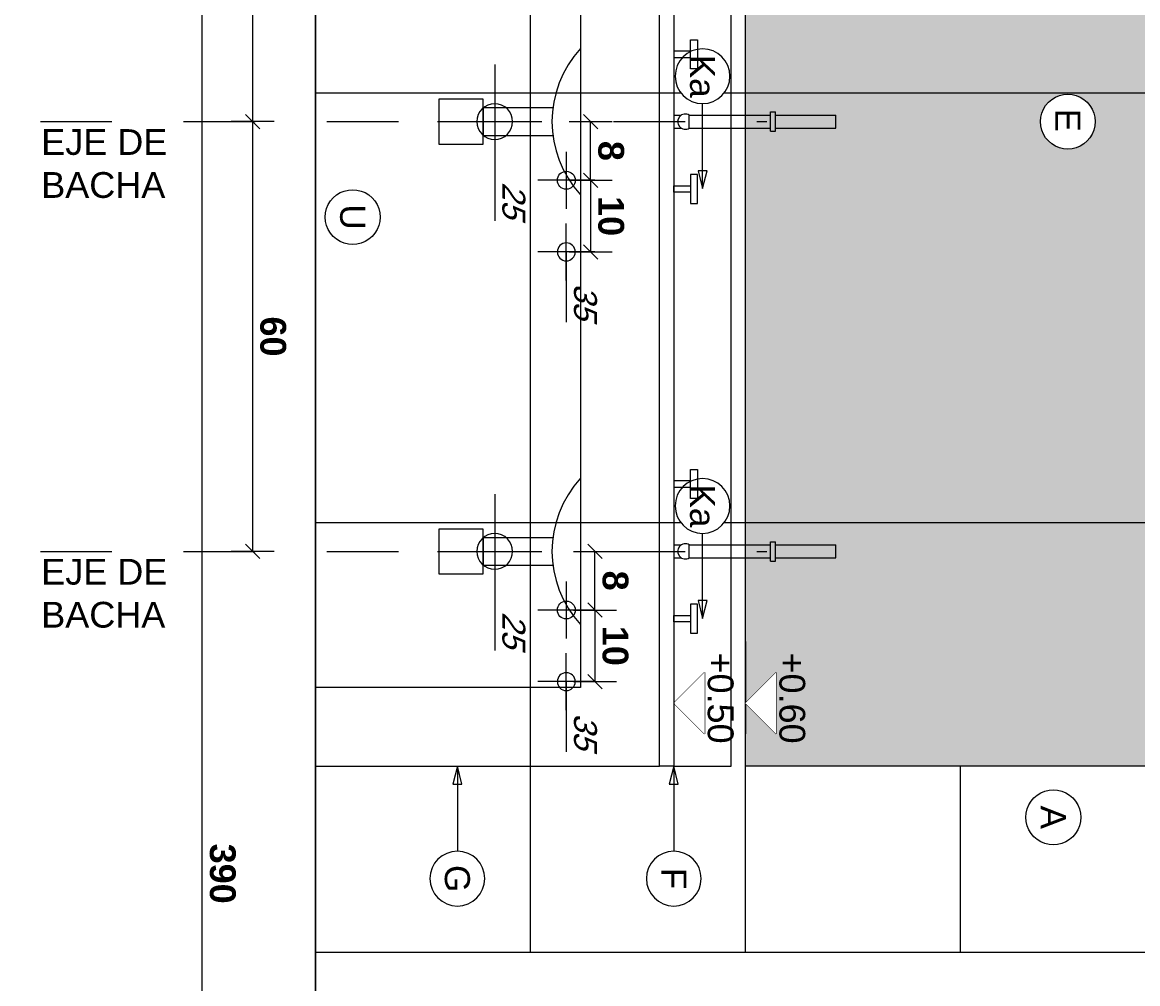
# Model space of a CAD drawing. Extents: x 1 to 126, y -14 to 17.
# Tile 27 of 132: x 29.1 to 30.66, y -0.53 to 0.81. Entities that reach past the tile are written whole.
import ezdxf
from ezdxf.enums import TextEntityAlignment as Align

# ---------------------------------------------------------------- set-up
doc = ezdxf.new("R2010")
doc.units = 0
doc.set_wipeout_variables(frame=1)
doc.header["$PDMODE"] = 3
doc.linetypes.add('DASHDOT', pattern=[1, 0.5, -0.25, 0, -0.25])
for name, color, linetype in [('A EQUIPAMIENTO FIJO', 1, 'Continuous'), ('A-ALBA-0', 9, 'Continuous'), ('A-ALBA-1', 1, 'Continuous'), ('A-ALBA-2', 2, 'Continuous'), ('A-ALBA-3', 3, 'Continuous'), ('A-ANNO-SIMB @ 20', 2, 'Continuous'), ('A-ANOT-COTA-ACUM', 1, 'Continuous'), ('A-ANOT-COTA-PARC', 1, 'Continuous'), ('A-ANOT-NIVL @ 20', 2, 'Continuous'), ('A-ANOT-TTEC', 2, 'Continuous')]:
    doc.layers.add(name, color=color, linetype=linetype)
doc.layers.add('A-ALBA-4', color=2, linetype='Continuous', lineweight=25)
doc.styles.add('BIS-ANOT', font='swiss.ttf')
doc.styles.add('BIS-COTA', font='swissb.ttf')
doc.styles.add('BIS-COTA-ACUM', font='swissi.ttf', dxfattribs={"oblique": 20})
doc.styles.add('BIS-TXT', font='swiss.ttf')
doc.styles.add('E5-100', font='micross.ttf')
doc.dimstyles.new('BIS-COTA-ACUM', dxfattribs={"dimscale": 0.9, "dimtxt": 0.0016, "dimasz": 0.001, "dimexe": 0.0035, "dimexo": 0, "dimgap": 0.0005, "dimtad": 1, "dimdec": 1, "dimlfac": 100, "dimrnd": 1, "dimzin": 9, "dimdsep": 46, "dimtxsty": 'BIS-COTA-ACUM', "dimblk1": 'MARK1', "dimblk2": 'MARK2', "dimsah": 1, "dimcen": 0, "dimclrd": 1, "dimclre": 256, "dimclrt": 256, "dimaunit": 1, "dimadec": 0, "dimazin": 0, "dimtfac": 1, "dimtdec": 1, "dimtix": 1, "dimtmove": 2, "dimatfit": 3, "dimldrblk": 'MARK1', "dimfxl": 1, "dimtolj": 1, "dimarcsym": 1})
doc.dimstyles.new('BIS-COTA-PARC', dxfattribs={"dimscale": 0, "dimtxt": 0.0018, "dimasz": 0.001, "dimexe": 0.0015, "dimexo": 0, "dimgap": 0.0005, "dimtad": 1, "dimdec": 0, "dimlfac": 100, "dimzin": 9, "dimdsep": 46, "dimtxsty": 'BIS-COTA', "dimblk": 'OBLIQUE', "dimcen": 2.5, "dimclrd": 256, "dimclre": 251, "dimclrt": 2, "dimadec": 1, "dimazin": 2, "dimtfac": 1, "dimtdec": 0, "dimtix": 1, "dimtmove": 2, "dimatfit": 3, "dimldrblk": 'DOT', "dimfxl": 0.0015, "dimfxlon": 1, "dimtolj": 1, "dimtzin": 0, "dimarcsym": 0})

# ---------------------------------------------------------------- blocks, each defined once
blk = doc.blocks.new('*U100')
at = {"color": 0}
blk.add_lwpolyline([(0.86, 0), (0, 0), (0, 2.135), (0.86, 2.135)], close=True, dxfattribs=at)
blk = doc.blocks.new('A-ANNO-NOM-2')
blk.add_wipeout([(0, -0.001913), (0.000299, -0.00189), (0.000591, -0.00182), (0.000869, -0.001705), (0.001125, -0.001548), (0.001353, -0.001353), (0.001548, -0.001125), (0.001705, -0.000869), (0.00182, -0.000591), (0.00189, -0.000299), (0.001913, 0), (0.00189, 0.000299), (0.00182, 0.000591), (0.001705, 0.000869), (0.001548, 0.001125), (0.001353, 0.001353), (0.001125, 0.001548), (0.000869, 0.001705), (0.000591, 0.00182), (0.000299, 0.00189), (0, 0.001913), (-0.000299, 0.00189), (-0.000591, 0.00182), (-0.000869, 0.001705), (-0.001125, 0.001548), (-0.001353, 0.001353), (-0.001548, 0.001125), (-0.001705, 0.000869), (-0.00182, 0.000591), (-0.00189, 0.000299), (-0.001913, 0), (-0.00189, -0.000299), (-0.00182, -0.000591), (-0.001705, -0.000869), (-0.001548, -0.001125), (-0.001353, -0.001353), (-0.001125, -0.001548), (-0.000869, -0.001705), (-0.000591, -0.00182), (-0.000299, -0.00189)])
blk.add_lwpolyline([(0, -0.001913), (0.000299, -0.00189), (0.000591, -0.00182), (0.000869, -0.001705), (0.001125, -0.001548), (0.001353, -0.001353), (0.001548, -0.001125), (0.001705, -0.000869), (0.00182, -0.000591), (0.00189, -0.000299), (0.001913, 0), (0.00189, 0.000299), (0.00182, 0.000591), (0.001705, 0.000869), (0.001548, 0.001125), (0.001353, 0.001353), (0.001125, 0.001548), (0.000869, 0.001705), (0.000591, 0.00182), (0.000299, 0.00189), (0, 0.001913), (-0.000299, 0.00189), (-0.000591, 0.00182), (-0.000869, 0.001705), (-0.001125, 0.001548), (-0.001353, 0.001353), (-0.001548, 0.001125), (-0.001705, 0.000869), (-0.00182, 0.000591), (-0.00189, 0.000299), (-0.001913, 0), (-0.00189, -0.000299), (-0.00182, -0.000591), (-0.001705, -0.000869), (-0.001548, -0.001125), (-0.001353, -0.001353), (-0.001125, -0.001548), (-0.000869, -0.001705), (-0.000591, -0.00182), (-0.000299, -0.00189)], close=True)
at = {"color": 1, "linetype": 'Continuous', "style": 'E5-100'}
blk.add_attdef('LETRA', text='', height=0.00175, dxfattribs=at).set_placement((0, 0), align=Align.MIDDLE_CENTER)
blk = doc.blocks.new('*U56')
blk.add_lwpolyline([(0.007846, 0), (0.006596, -0.000312), (0.006596, 0.000313)], close=True)
blk.add_wipeout([(0, -0.001913), (0.000299, -0.00189), (0.000591, -0.00182), (0.000869, -0.001705), (0.001125, -0.001548), (0.001353, -0.001353), (0.001548, -0.001125), (0.001705, -0.000869), (0.00182, -0.000591), (0.00189, -0.000299), (0.001913, 0), (0.00189, 0.000299), (0.00182, 0.000591), (0.001705, 0.000869), (0.001548, 0.001125), (0.001353, 0.001353), (0.001125, 0.001548), (0.000869, 0.001705), (0.000591, 0.00182), (0.000299, 0.00189), (0, 0.001913), (-0.000299, 0.00189), (-0.000591, 0.00182), (-0.000869, 0.001705), (-0.001125, 0.001548), (-0.001353, 0.001353), (-0.001548, 0.001125), (-0.001705, 0.000869), (-0.00182, 0.000591), (-0.00189, 0.000299), (-0.001913, 0), (-0.00189, -0.000299), (-0.00182, -0.000591), (-0.001705, -0.000869), (-0.001548, -0.001125), (-0.001353, -0.001353), (-0.001125, -0.001548), (-0.000869, -0.001705), (-0.000591, -0.00182), (-0.000299, -0.00189)])
at = {"linetype": 'Continuous'}
blk.add_line((0.007846, 0), (0.001913, 0), dxfattribs=at)
blk.add_circle((0, 0), 0.001913)
at = {"color": 1, "linetype": 'Continuous', "style": 'E5-100'}
blk.add_attdef('LETRA', text='', height=0.00175, dxfattribs=at).set_placement((0, 0), align=Align.MIDDLE_CENTER)
blk = doc.blocks.new('*U54')
blk.add_lwpolyline([(-0.007846, 0), (-0.006596, 0.000312), (-0.006596, -0.000313)], close=True)
blk.add_wipeout([(0, -0.001913), (0.000299, -0.00189), (0.000591, -0.00182), (0.000869, -0.001705), (0.001125, -0.001548), (0.001353, -0.001353), (0.001548, -0.001125), (0.001705, -0.000869), (0.00182, -0.000591), (0.00189, -0.000299), (0.001913, 0), (0.00189, 0.000299), (0.00182, 0.000591), (0.001705, 0.000869), (0.001548, 0.001125), (0.001353, 0.001353), (0.001125, 0.001548), (0.000869, 0.001705), (0.000591, 0.00182), (0.000299, 0.00189), (0, 0.001913), (-0.000299, 0.00189), (-0.000591, 0.00182), (-0.000869, 0.001705), (-0.001125, 0.001548), (-0.001353, 0.001353), (-0.001548, 0.001125), (-0.001705, 0.000869), (-0.00182, 0.000591), (-0.00189, 0.000299), (-0.001913, 0), (-0.00189, -0.000299), (-0.00182, -0.000591), (-0.001705, -0.000869), (-0.001548, -0.001125), (-0.001353, -0.001353), (-0.001125, -0.001548), (-0.000869, -0.001705), (-0.000591, -0.00182), (-0.000299, -0.00189)])
at = {"linetype": 'Continuous'}
blk.add_line((-0.007846, 0), (-0.001913, 0), dxfattribs=at)
blk.add_circle((0, 0), 0.001913)
at = {"color": 1, "linetype": 'Continuous', "style": 'E5-100'}
blk.add_attdef('LETRA', text='', height=0.00175, dxfattribs=at).set_placement((0, 0), align=Align.MIDDLE_CENTER)
blk = doc.blocks.new('*U47')
at = {"color": 0, "linetype": 'Continuous'}
blk.add_line((-0.004296, 0), (0.002148, 0), dxfattribs=at)
at = {"color": 0, "linetype": 'Continuous', "ltscale": 5}
blk.add_lwpolyline([(-0.002148, -0.002148), (0.002148, -0.002148), (0, 0), (-0.002148, -0.002148)], dxfattribs=at)
blk.add_wipeout([(0, 0), (0.002148, -0.002148), (-0.002148, -0.002148)])
blk = doc.blocks.new('BIS-TOMA-AGUA')
at = {"linetype": 'DASHDOT', "ltscale": 0.03}
for p, q in [((0, -0.03984), (0, 0.03984)), ((-0.03984, 0), (0.03984, 0))]:
    blk.add_line(p, q, dxfattribs=at)
blk.add_circle((0, 0), 0.0125)
blk = doc.blocks.new('_Oblique')
at = {"color": 0, "lineweight": -2}
blk.add_line((-0.5, -0.5), (0.5, 0.5), dxfattribs=at)
blk = doc.blocks.new('*D304')
at = {"layer": 'A-ANOT-COTA-PARC', "color": 251, "lineweight": -2, "transparency": 16777216}
for p, q in [((29.4561, 1.2762), (29.3961, 1.2762)), ((29.4561, 0.6762), (29.3961, 0.6762))]:
    blk.add_line(p, q, dxfattribs=at)
at = {"layer": 'A-ANOT-COTA-PARC', "lineweight": -2, "transparency": 16777216}
blk.add_line((29.4261, 1.2762), (29.4261, 0.6762), dxfattribs=at)
at = {"layer": 'Defpoints', "color": 0, "transparency": 16777216}
for p in [(29.5141, 1.2762), (29.4261, 0.6762), (29.5141, 0.6762)]:
    blk.add_point(p, dxfattribs=at)
at = {"layer": 'A-ANOT-COTA-PARC', "lineweight": -2, "transparency": 16777216, "xscale": 0.02, "yscale": 0.02, "zscale": 0.02}
for p, rotation in [((29.4261, 1.2762), 90), ((29.4261, 0.6762), 270)]:
    blk.add_blockref('_Oblique', p, dxfattribs=dict(at, rotation=rotation))
at = {"layer": 'A-ANOT-COTA-PARC', "color": 2, "transparency": 16777216, "insert": (29.4547, 0.9762), "char_height": 0.036, "attachment_point": 5, "rotation": 270, "style": 'BIS-COTA'}
blk.add_mtext('\\A1;60', dxfattribs=at)
blk = doc.blocks.new('_Dot')
at = {"color": 0, "linetype": 'ByBlock', "lineweight": -2}
blk.add_line((-0.5, 0), (-1, 0), dxfattribs=at)
at = {"color": 0, "linetype": 'ByBlock', "const_width": 0.5}
blk.add_lwpolyline([(-0.25, 0, 1), (0.25, 0, 1)], format="xyb", close=True, dxfattribs=at)
blk = doc.blocks.new('*D305')
at = {"layer": 'A-ANOT-COTA-PARC', "color": 251, "lineweight": -2, "transparency": 16777216}
for p, q in [((29.4561, 0.6762), (29.3961, 0.6762)), ((29.4561, 0.0762), (29.3961, 0.0762))]:
    blk.add_line(p, q, dxfattribs=at)
at = {"layer": 'A-ANOT-COTA-PARC', "lineweight": -2, "transparency": 16777216}
blk.add_line((29.4261, 0.6762), (29.4261, 0.0762), dxfattribs=at)
at = {"layer": 'Defpoints', "color": 0, "transparency": 16777216}
for p in [(29.5141, 0.6762), (29.4261, 0.0762), (29.5141, 0.0762)]:
    blk.add_point(p, dxfattribs=at)
at = {"layer": 'A-ANOT-COTA-PARC', "lineweight": -2, "transparency": 16777216, "xscale": 0.02, "yscale": 0.02, "zscale": 0.02}
for p, rotation in [((29.4261, 0.6762), 90), ((29.4261, 0.0762), 270)]:
    blk.add_blockref('_Oblique', p, dxfattribs=dict(at, rotation=rotation))
at = {"layer": 'A-ANOT-COTA-PARC', "color": 2, "transparency": 16777216, "insert": (29.4547, 0.3762), "char_height": 0.036, "attachment_point": 5, "rotation": 270, "style": 'BIS-COTA'}
blk.add_mtext('\\A1;60', dxfattribs=at)
blk = doc.blocks.new('*D306')
at = {"layer": 'A-ANOT-COTA-PARC', "color": 251, "lineweight": -2, "transparency": 16777216}
for p, q in [((29.3858, 1.5762), (29.3258, 1.5762)), ((29.3858, -2.3238), (29.3258, -2.3238))]:
    blk.add_line(p, q, dxfattribs=at)
at = {"layer": 'A-ANOT-COTA-PARC', "lineweight": -2, "transparency": 16777216}
blk.add_line((29.3558, -2.3238), (29.3558, 1.5762), dxfattribs=at)
at = {"layer": 'Defpoints', "color": 0, "transparency": 16777216}
for p in [(29.3558, 1.5762), (29.5141, 1.5762), (29.5141, -2.3238)]:
    blk.add_point(p, dxfattribs=at)
at = {"layer": 'A-ANOT-COTA-PARC', "lineweight": -2, "transparency": 16777216, "xscale": 0.02, "yscale": 0.02, "zscale": 0.02}
for p, rotation in [((29.3558, 1.5762), 90), ((29.3558, -2.3238), 270)]:
    blk.add_blockref('_Oblique', p, dxfattribs=dict(at, rotation=rotation))
at = {"layer": 'A-ANOT-COTA-PARC', "color": 2, "transparency": 16777216, "insert": (29.3843, -0.3738), "char_height": 0.036, "attachment_point": 5, "rotation": 270, "style": 'BIS-COTA'}
blk.add_mtext('\\A1;390', dxfattribs=at)
blk = doc.blocks.new('*D307')
at = {"layer": 'A-ANOT-COTA-PARC', "color": 251, "lineweight": -2, "transparency": 16777216}
for p, q in [((29.874, -0.0057), (29.934, -0.0057)), ((29.874, -0.1057), (29.934, -0.1057))]:
    blk.add_line(p, q, dxfattribs=at)
at = {"layer": 'A-ANOT-COTA-PARC', "lineweight": -2, "transparency": 16777216}
blk.add_line((29.904, -0.0057), (29.904, -0.1057), dxfattribs=at)
at = {"layer": 'Defpoints', "color": 0, "transparency": 16777216}
for p in [(29.8641, -0.0057), (29.8641, -0.1057), (29.904, -0.1057)]:
    blk.add_point(p, dxfattribs=at)
at = {"layer": 'A-ANOT-COTA-PARC', "lineweight": -2, "transparency": 16777216, "xscale": 0.02, "yscale": 0.02, "zscale": 0.02}
for p, rotation in [((29.904, -0.0057), 90), ((29.904, -0.1057), 270)]:
    blk.add_blockref('_Oblique', p, dxfattribs=dict(at, rotation=rotation))
at = {"layer": 'A-ANOT-COTA-PARC', "color": 2, "transparency": 16777216, "insert": (29.9324, -0.0557), "char_height": 0.036, "attachment_point": 5, "rotation": 270, "style": 'BIS-COTA'}
blk.add_mtext('\\A1;10', dxfattribs=at)
blk = doc.blocks.new('*D308')
at = {"layer": 'A-ANOT-COTA-PARC', "color": 251, "lineweight": -2, "transparency": 16777216}
for p, q in [((29.874, 0.0762), (29.934, 0.0762)), ((29.874, -0.0057), (29.934, -0.0057))]:
    blk.add_line(p, q, dxfattribs=at)
at = {"layer": 'A-ANOT-COTA-PARC', "lineweight": -2, "transparency": 16777216}
blk.add_line((29.904, -0.0057), (29.904, 0.0762), dxfattribs=at)
at = {"layer": 'Defpoints', "color": 0, "transparency": 16777216}
for p in [(29.8641, 0.0762), (29.904, 0.0762), (29.8641, -0.0057)]:
    blk.add_point(p, dxfattribs=at)
at = {"layer": 'A-ANOT-COTA-PARC', "lineweight": -2, "transparency": 16777216, "xscale": 0.02, "yscale": 0.02, "zscale": 0.02}
for p, rotation in [((29.904, 0.0762), 90), ((29.904, -0.0057), 270)]:
    blk.add_blockref('_Oblique', p, dxfattribs=dict(at, rotation=rotation))
at = {"layer": 'A-ANOT-COTA-PARC', "color": 2, "transparency": 16777216, "insert": (29.9325, 0.0353), "char_height": 0.036, "attachment_point": 5, "rotation": 270, "style": 'BIS-COTA'}
blk.add_mtext('\\A1;8', dxfattribs=at)
blk = doc.blocks.new('*D309')
at = {"layer": 'A-ANOT-COTA-PARC', "color": 251, "lineweight": -2, "transparency": 16777216}
for p, q in [((29.868, 0.5943), (29.928, 0.5943)), ((29.868, 0.4943), (29.928, 0.4943))]:
    blk.add_line(p, q, dxfattribs=at)
at = {"layer": 'A-ANOT-COTA-PARC', "lineweight": -2, "transparency": 16777216}
blk.add_line((29.898, 0.5943), (29.898, 0.4943), dxfattribs=at)
at = {"layer": 'Defpoints', "color": 0, "transparency": 16777216}
for p in [(29.8641, 0.5943), (29.8641, 0.4943), (29.898, 0.4943)]:
    blk.add_point(p, dxfattribs=at)
at = {"layer": 'A-ANOT-COTA-PARC', "lineweight": -2, "transparency": 16777216, "xscale": 0.02, "yscale": 0.02, "zscale": 0.02}
for p, rotation in [((29.898, 0.5943), 90), ((29.898, 0.4943), 270)]:
    blk.add_blockref('_Oblique', p, dxfattribs=dict(at, rotation=rotation))
at = {"layer": 'A-ANOT-COTA-PARC', "color": 2, "transparency": 16777216, "insert": (29.9265, 0.5443), "char_height": 0.036, "attachment_point": 5, "rotation": 270, "style": 'BIS-COTA'}
blk.add_mtext('\\A1;10', dxfattribs=at)
blk = doc.blocks.new('*D310')
at = {"layer": 'A-ANOT-COTA-PARC', "color": 251, "lineweight": -2, "transparency": 16777216}
for p, q in [((29.868, 0.6762), (29.928, 0.6762)), ((29.868, 0.5943), (29.928, 0.5943))]:
    blk.add_line(p, q, dxfattribs=at)
at = {"layer": 'A-ANOT-COTA-PARC', "lineweight": -2, "transparency": 16777216}
blk.add_line((29.898, 0.5943), (29.898, 0.6762), dxfattribs=at)
at = {"layer": 'Defpoints', "color": 0, "transparency": 16777216}
for p in [(29.8641, 0.6762), (29.898, 0.6762), (29.8641, 0.5943)]:
    blk.add_point(p, dxfattribs=at)
at = {"layer": 'A-ANOT-COTA-PARC', "lineweight": -2, "transparency": 16777216, "xscale": 0.02, "yscale": 0.02, "zscale": 0.02}
for p, rotation in [((29.898, 0.6762), 90), ((29.898, 0.5943), 270)]:
    blk.add_blockref('_Oblique', p, dxfattribs=dict(at, rotation=rotation))
at = {"layer": 'A-ANOT-COTA-PARC', "color": 2, "transparency": 16777216, "insert": (29.9265, 0.6353), "char_height": 0.036, "attachment_point": 5, "rotation": 270, "style": 'BIS-COTA'}
blk.add_mtext('\\A1;8', dxfattribs=at)
blk = doc.blocks.new('*D315')
at = {"layer": 'A-ANOT-COTA-ACUM', "lineweight": -2, "transparency": 16777216}
blk.add_line((29.7641, 0.6762), (29.7641, 0.5378), dxfattribs=at)
at = {"layer": 'Defpoints', "color": 0, "transparency": 16777216}
for p in [(25.0807, 1.2885), (29.7641, 0.6762), (29.7641, 0.6063)]:
    blk.add_point(p, dxfattribs=at)
at = {"layer": 'A-ANOT-COTA-ACUM', "transparency": 16777216, "insert": (29.7906, 0.567), "char_height": 0.032, "attachment_point": 5, "rotation": 270, "style": 'BIS-COTA-ACUM'}
blk.add_mtext('\\A1;25', dxfattribs=at)
blk = doc.blocks.new('MARK1')
at = {"color": 0}
for p, q in [((1, 0), (-1, 0)), ((0, 1.5), (0, -1.5))]:
    blk.add_line(p, q, dxfattribs=at)
blk.add_lwpolyline([(0.5, 0.5), (-0.5, -0.5)], dxfattribs=at)
blk = doc.blocks.new('MARK2')
at = {"color": 0}
for p, q in [((1, 0), (-1, 0)), ((0, 1.5), (0, -1.5))]:
    blk.add_line(p, q, dxfattribs=at)
blk.add_lwpolyline([(0.5, 0.5), (-0.5, -0.5)], dxfattribs=at)
blk = doc.blocks.new('*D316')
at = {"layer": 'A-ANOT-COTA-ACUM', "lineweight": -2, "transparency": 16777216}
blk.add_line((29.8641, 0.4943), (29.8641, 0.3963), dxfattribs=at)
at = {"layer": 'Defpoints', "color": 0, "transparency": 16777216}
for p in [(25.0807, 1.2885), (29.8641, 0.4943, -0.0001), (29.8641, 0.4647, -0.0001)]:
    blk.add_point(p, dxfattribs=at)
at = {"layer": 'A-ANOT-COTA-ACUM', "transparency": 16777216, "insert": (29.8906, 0.4255), "char_height": 0.032, "attachment_point": 5, "rotation": 270, "style": 'BIS-COTA-ACUM'}
blk.add_mtext('\\A1;35', dxfattribs=at)
blk = doc.blocks.new('*D317')
at = {"layer": 'A-ANOT-COTA-ACUM', "lineweight": -2, "transparency": 16777216}
blk.add_line((29.7641, 0.0762), (29.7641, -0.0622), dxfattribs=at)
at = {"layer": 'Defpoints', "color": 0, "transparency": 16777216}
for p in [(25.0807, 0.6885), (29.7641, 0.0762), (29.7641, 0.0063)]:
    blk.add_point(p, dxfattribs=at)
at = {"layer": 'A-ANOT-COTA-ACUM', "transparency": 16777216, "insert": (29.7906, -0.033), "char_height": 0.032, "attachment_point": 5, "rotation": 270, "style": 'BIS-COTA-ACUM'}
blk.add_mtext('\\A1;25', dxfattribs=at)
blk = doc.blocks.new('*D318')
at = {"layer": 'A-ANOT-COTA-ACUM', "lineweight": -2, "transparency": 16777216}
blk.add_line((29.8641, -0.1057), (29.8641, -0.2037), dxfattribs=at)
at = {"layer": 'Defpoints', "color": 0, "transparency": 16777216}
for p in [(25.0807, 0.6885), (29.8641, -0.1057, -0.0001), (29.8641, -0.1353, -0.0001)]:
    blk.add_point(p, dxfattribs=at)
at = {"layer": 'A-ANOT-COTA-ACUM', "transparency": 16777216, "insert": (29.8906, -0.1745), "char_height": 0.032, "attachment_point": 5, "rotation": 270, "style": 'BIS-COTA-ACUM'}
blk.add_mtext('\\A1;35', dxfattribs=at)
blk = doc.blocks.new('*D331')
at = {"layer": 'A-ANOT-COTA-ACUM', "lineweight": -2, "transparency": 16777216}
blk.add_line((30.6541, -1.4691), (30.4549, -1.4691), dxfattribs=at)
at = {"layer": 'Defpoints', "color": 0, "transparency": 16777216}
for p in [(29.5141, 1.5762), (30.5477, -1.4691), (30.6541, -1.4691)]:
    blk.add_point(p, dxfattribs=at)
at = {"layer": 'A-ANOT-COTA-ACUM', "transparency": 16777216, "insert": (30.4963, -1.4426), "char_height": 0.032, "attachment_point": 5, "style": 'BIS-COTA-ACUM'}
blk.add_mtext('\\A1;305', dxfattribs=at)
blk = doc.blocks.new('*D332')
at = {"layer": 'A-ANOT-COTA-ACUM', "lineweight": -2, "transparency": 16777216}
blk.add_line((30.7141, -1.4291), (30.7141, -1.2861), dxfattribs=at)
at = {"layer": 'Defpoints', "color": 0, "transparency": 16777216}
for p in [(29.5141, 1.5762), (30.7141, -1.3746), (30.7141, -1.4291)]:
    blk.add_point(p, dxfattribs=at)
at = {"layer": 'A-ANOT-COTA-ACUM', "transparency": 16777216, "insert": (30.7406, -1.3253), "char_height": 0.032, "attachment_point": 5, "rotation": 270, "style": 'BIS-COTA-ACUM'}
blk.add_mtext('\\A1;120', dxfattribs=at)

msp = doc.modelspace()

# ---------------------------------------------------------------- hatches: boundary and pattern name
at = {"layer": 'A-ALBA-0'}
h = msp.add_hatch(dxfattribs=at)
h.set_pattern_fill('_USER', color=256, scale=0.6, angle=180, pattern_type=0)
h.set_pattern_definition([(180, (29.5141, -0.4838), (-9e-16, -0.6), [])])
h.paths.add_polyline_path([(31.0141, 1.5762), (29.5141, 1.5762), (29.5141, -0.4585), (31.0141, -0.4585)])
h = msp.add_hatch(dxfattribs=at)
h.set_pattern_fill('_USER', color=256, scale=0.3, angle=270, pattern_type=0)
h.set_pattern_definition([(270, (31.0141, -0.9344), (0.3, -4e-16), [])])
h.paths.add_polyline_path([(31.0141, -0.4838), (29.5141, -0.4838), (29.5141, 1.5762), (29.9441, 1.5762), (29.9441, -0.2238), (31.0141, -0.2238)])
at = {"layer": 'A-ALBA-1'}
h = msp.add_hatch(dxfattribs=at)
h.set_pattern_fill('DOTS', color=256, scale=0.01, angle=450)
h.set_pattern_definition([(90, (24.914115, -2.62511), (-0.015875, 0.0079375), [0, -0.015875])])
h.paths.add_polyline_path([(30.1141, 1.5762), (31.0141, 1.5762), (31.0141, -0.2238), (30.1141, -0.2238)])

# ---------------------------------------------------------------- linework, layer by layer
at = {"layer": 'A EQUIPAMIENTO FIJO'}
for p, q in [((30.1491, 0.6627), (30.1491, 0.6897)), ((30.1491, 0.6897), (30.1563, 0.6897)), ((30.1563, 0.6627), (30.1563, 0.6897)), ((30.1563, 0.6852), (30.2401, 0.6852)), ((30.2401, 0.6672), (30.2401, 0.6852)), ((30.1491, 0.6627), (30.1563, 0.6627)), ((30.1563, 0.6672), (30.2401, 0.6672)), ((30.1491, 0.0627), (30.1491, 0.0897)), ((30.1491, 0.0897), (30.1563, 0.0897)), ((30.1563, 0.0627), (30.1563, 0.0897)), ((30.1563, 0.0852), (30.2401, 0.0852)), ((30.2401, 0.0672), (30.2401, 0.0852)), ((30.1491, 0.0627), (30.1563, 0.0627)), ((30.1563, 0.0672), (30.2401, 0.0672))]:
    msp.add_line(p, q, dxfattribs=at)
at = {"layer": 'A EQUIPAMIENTO FIJO', "color": 252}
for points in [[(29.7481, 0.7074), (29.6862, 0.7074), (29.6862, 0.6449), (29.7481, 0.6449)], [(29.7481, 0.1074), (29.6862, 0.1074), (29.6862, 0.0449), (29.7481, 0.0449)]]:
    msp.add_lwpolyline(points, close=True, dxfattribs=at)
for points in [[(29.8453, 0.6953), (29.7481, 0.6953), (29.7481, 0.657), (29.8453, 0.657)], [(29.8453, 0.0953), (29.7481, 0.0953), (29.7481, 0.057), (29.8453, 0.057)]]:
    msp.add_lwpolyline(points, dxfattribs=at)
at = {"layer": 'A EQUIPAMIENTO FIJO', "color": 252, "ltscale": 0.4}
for centre in [(29.9944, 0.6762), (29.9944, 0.0762)]:
    msp.add_arc(centre, 0.1503, 137.2133, 222.7867, dxfattribs=at)
at = {"layer": 'A-ALBA-1'}
msp.add_lwpolyline([(30.1141, 1.5762), (31.0141, 1.5762), (31.0141, -0.2238), (30.1141, -0.2238)], close=True, dxfattribs=at)

# ---------------------------------------------------------------- block references
at = {"layer": 'A-ALBA-1', "xscale": -1, "rotation": 269.9999999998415}
msp.add_blockref('*U100', (29.5141, -1.3438), dxfattribs=at)
at = {"layer": 'A-ALBA-3', "xscale": -1.999999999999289, "yscale": 1.999999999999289, "zscale": 1.999999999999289, "rotation": 180}
for p in [(29.7641, 0.6762), (29.7641, 0.0762)]:
    msp.add_blockref('BIS-TOMA-AGUA', p, dxfattribs=at)
at = {"layer": 'A-ALBA-3', "rotation": 179.9999999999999}
for p in [(29.8641, 0.5943), (29.8641, 0.5943), (29.8641, -0.0057)]:
    msp.add_blockref('BIS-TOMA-AGUA', p, dxfattribs=at)
at = {"layer": 'A-ALBA-3', "xscale": -1, "rotation": 359.9999999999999}
for p in [(29.8641, 0.4943), (29.8641, -0.1057)]:
    msp.add_blockref('BIS-TOMA-AGUA', p, dxfattribs=at)

# ---------------------------------------------------------------- texts
at = {"layer": 'A-ANOT-TTEC', "char_height": 0.036, "attachment_point": 7, "style": 'BIS-TXT'}
for insert in [(29.1311, 0.5692), (29.1311, -0.0308)]:
    msp.add_mtext_dynamic_manual_height_columns('EJE DE\\PBACHA', width=0.605992, gutter_width=0.025, heights=[0], dxfattribs=dict(at, insert=insert))

# ---------------------------------------------------------------- dimensions: what is measured, and where the dimension line sits
at = {"layer": 'A-ANOT-COTA-PARC'}
for base, p1, p2, picture, middle in [((29.3558, 1.5762), (29.5141, -2.3238), (29.5141, 1.5762), '*D306', (29.3843, -0.3738)), ((29.4261, 0.6762), (29.5141, 1.2762), (29.5141, 0.6762), '*D304', (29.4547, 0.9762)), ((29.4261, 0.0762), (29.5141, 0.6762), (29.5141, 0.0762), '*D305', (29.4547, 0.3762)), ((29.898, 0.6762), (29.8641, 0.5943), (29.8641, 0.6762), '*D310', (29.9265, 0.6353)), ((29.898, 0.4943), (29.8641, 0.5943), (29.8641, 0.4943), '*D309', (29.9265, 0.5443)), ((29.904, 0.0762), (29.8641, -0.0057), (29.8641, 0.0762), '*D308', (29.9325, 0.0353)), ((29.904, -0.1057), (29.8641, -0.0057), (29.8641, -0.1057), '*D307', (29.9324, -0.0557))]:
    dim = msp.add_linear_dim(base=base, p1=p1, p2=p2, angle=270, dimstyle='BIS-COTA-PARC', override={"dimscale": 0, "dimtix": 1, "dimtofl": 1, "dimtmove": 2, "dimatfit": 3}, dxfattribs=at)
    dim.commit()
    dim.dimension.update_dxf_attribs({"geometry": picture, "text_midpoint": middle})

# ---------------------------------------------------------------- next in the draw order: block references
at = {"layer": 'A-ANNO-SIMB @ 20', "linetype": 'Continuous'}
ref = msp.add_blockref('*U54', (30.0543, 0.7396), dxfattribs=dict(at, xscale=-20, yscale=20, zscale=20, rotation=269.9999999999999))
ref.add_attrib('LETRA', 'Ka', dxfattribs={"layer": '0', "color": 1, "linetype": 'Continuous', "height": 0.035, "rotation": 270, "style": 'E5-100'}).set_placement((30.0543, 0.7396), align=Align.MIDDLE_CENTER)
ref = msp.add_blockref('A-ANNO-NOM-2', (30.5641, 0.6762), dxfattribs=dict(at, xscale=-20, yscale=20, zscale=20, rotation=269.9999999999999))
ref.add_attrib('LETRA', 'E', dxfattribs={"layer": '0', "color": 1, "linetype": 'Continuous', "height": 0.035, "rotation": 270, "style": 'BIS-ANOT'}).set_placement((30.5641, 0.678), align=Align.MIDDLE_CENTER)
ref = msp.add_blockref('*U54', (30.0543, 0.1396), dxfattribs=dict(at, xscale=-20, yscale=20, zscale=20, rotation=269.9999999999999))
ref.add_attrib('LETRA', 'Ka', dxfattribs={"layer": '0', "color": 1, "linetype": 'Continuous', "height": 0.035, "rotation": 270, "style": 'E5-100'}).set_placement((30.0543, 0.1396), align=Align.MIDDLE_CENTER)
ref = msp.add_blockref('*U56', (29.712, -0.3807), dxfattribs=dict(at, xscale=-20, yscale=20, zscale=20, rotation=269.9999999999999))
ref.add_attrib('LETRA', 'G', dxfattribs={"layer": '0', "color": 1, "linetype": 'Continuous', "height": 0.035, "rotation": 270, "style": 'E5-100'}).set_placement((29.712, -0.3807), align=Align.MIDDLE_CENTER)
ref = msp.add_blockref('*U56', (30.0141, -0.3807), dxfattribs=dict(at, xscale=-20, yscale=20, zscale=20, rotation=269.9999999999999))
ref.add_attrib('LETRA', 'F', dxfattribs={"layer": '0', "color": 1, "linetype": 'Continuous', "height": 0.035, "rotation": 270, "style": 'E5-100'}).set_placement((30.0141, -0.3807), align=Align.MIDDLE_CENTER)
ref = msp.add_blockref('A-ANNO-NOM-2', (30.5439, -0.2951), dxfattribs=dict(at, xscale=-20, yscale=20, zscale=20, rotation=269.9999999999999))
ref.add_attrib('LETRA', 'A', dxfattribs={"layer": '0', "color": 1, "linetype": 'Continuous', "height": 0.035, "rotation": 270, "style": 'BIS-ANOT'}).set_placement((30.5439, -0.2951), align=Align.MIDDLE_CENTER)
at = {"layer": 'A-ANOT-NIVL @ 20', "xscale": -20, "yscale": 20, "zscale": 20, "rotation": 89.99999996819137}
for p in [(30.0141, -0.1358), (30.1141, -0.1358)]:
    msp.add_blockref('*U47', p, dxfattribs=at)

# ---------------------------------------------------------------- next in the draw order: linework, layer by layer
at = {"color": 1}
for points in [[(30.0375, 0.7905), (30.047, 0.7905), (30.047, 0.75), (30.0375, 0.75)], [(30.0141, 0.7658), (30.0375, 0.7658), (30.0375, 0.7746), (30.0141, 0.7746)], [(30.0375, 0.5619), (30.047, 0.5619), (30.047, 0.6025), (30.0375, 0.6025)], [(30.0141, 0.5866), (30.0375, 0.5866), (30.0375, 0.5778), (30.0141, 0.5778)], [(30.0375, 0.1905), (30.047, 0.1905), (30.047, 0.15), (30.0375, 0.15)], [(30.0141, 0.1658), (30.0375, 0.1658), (30.0375, 0.1746), (30.0141, 0.1746)], [(30.0375, -0.0381), (30.047, -0.0381), (30.047, 0.0025), (30.0375, 0.0025)], [(30.0141, -0.0134), (30.0375, -0.0134), (30.0375, -0.0222), (30.0141, -0.0222)]]:
    msp.add_lwpolyline(points, close=True, dxfattribs=at)
at = {"layer": 'A EQUIPAMIENTO FIJO'}
for p, q in [((30.0141, 0.6852), (30.0245, 0.6852)), ((30.0357, 0.6852), (30.1491, 0.6852)), ((30.0357, 0.6672), (30.0357, 0.6852)), ((30.0141, 0.6672), (30.0245, 0.6672)), ((30.0357, 0.6672), (30.1491, 0.6672)), ((30.0141, 0.0852), (30.0245, 0.0852)), ((30.0357, 0.0852), (30.1491, 0.0852)), ((30.0357, 0.0672), (30.0357, 0.0852)), ((30.0141, 0.0672), (30.0245, 0.0672)), ((30.0357, 0.0672), (30.1491, 0.0672))]:
    msp.add_line(p, q, dxfattribs=at)
for centre in [(30.0301, 0.6762), (30.0301, 0.0762)]:
    msp.add_arc(centre, 0.0106, 58.1092, 301.8908, dxfattribs=at)
at = {"layer": 'A-ALBA-2', "linetype": 'DASHDOT', "ltscale": 0.1}
for p, q in [((29.1299, 0.6762), (30.144, 0.6762)), ((29.1299, 0.0762), (30.144, 0.0762))]:
    msp.add_line(p, q, dxfattribs=at)
at = {"layer": 'A-ALBA-2'}
msp.add_lwpolyline([(30.0141, -0.2238), (29.9941, -0.2238), (29.9941, 1.5762), (30.0141, 1.5762)], dxfattribs=at)
msp.add_lwpolyline([(30.0941, 1.5762), (30.0141, 1.5762), (30.0141, -0.2238), (30.0941, -0.2238)], close=True, dxfattribs=at)
at = {"layer": 'A-ALBA-4'}
msp.add_lwpolyline([(29.5141, 1.5762), (31.0141, 1.5762), (31.0141, 1.5912), (32.8724, 1.5912), (32.5542, -2.3388), (31.0141, -2.3388), (31.0141, -2.3238), (29.5141, -2.3238)], close=True, dxfattribs=at)

# ---------------------------------------------------------------- next in the draw order: texts
at = {"layer": 'A-ANOT-TTEC', "char_height": 0.036, "attachment_point": 7, "rotation": 270, "style": 'BIS-TXT'}
for s, insert in [('+0.50', (30.061, -0.065)), ('+0.60', (30.161, -0.065))]:
    msp.add_mtext_dynamic_manual_height_columns(s, width=0.605992, gutter_width=0.025, heights=[0], dxfattribs=dict(at, insert=insert))

# ---------------------------------------------------------------- next in the draw order: block references
at = {"layer": 'A-ANNO-SIMB @ 20', "linetype": 'Continuous'}
ref = msp.add_blockref('A-ANNO-NOM-2', (29.5659, 0.5429), dxfattribs=dict(at, xscale=-20, yscale=20, zscale=20, rotation=269.9999999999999))
ref.add_attrib('LETRA', 'U', dxfattribs={"layer": '0', "color": 1, "linetype": 'Continuous', "height": 0.035, "rotation": 270, "style": 'BIS-ANOT'}).set_placement((29.5659, 0.5429), align=Align.MIDDLE_CENTER)

# ---------------------------------------------------------------- next in the draw order: linework, layer by layer
at = {"layer": 'A-ALBA-2'}
msp.add_lwpolyline([(29.9941, 1.5762), (29.5141, 1.5762), (29.5141, 1.4662), (29.8841, 1.4662), (29.8841, -0.1138), (29.5141, -0.1138), (29.5141, -0.2238), (29.9941, -0.2238)], close=True, dxfattribs=at)

# ---------------------------------------------------------------- next in the draw order: dimensions: what is measured, and where the dimension line sits
at = {"layer": 'A-ANOT-COTA-ACUM'}
for feature_location, offset, dtype, picture, middle in [((30.6541, -1.4691), (-0.1064, 0), 1, '*D331', (30.4963, -1.4426)), ((30.7141, -1.4291), (0, 0.0545), 0, '*D332', (30.7406, -1.3253))]:
    dim = msp.add_ordinate_dim(feature_location=feature_location, offset=offset, dtype=dtype, origin=(29.5141, 1.5762), dimstyle='BIS-COTA-ACUM', override={"dimscale": 0, "dimtix": 1, "dimtofl": 1, "dimtmove": 2, "dimatfit": 3}, dxfattribs=at)
    dim.commit()
    dim.dimension.update_dxf_attribs({"geometry": picture, "text_midpoint": middle})
for feature_location, offset, origin, text, picture, middle in [((29.7641, 0.6762), (0, -0.0699), (25.0807, 1.2885), '25', '*D315', (29.7906, 0.567)), ((29.8641, 0.4943, -0.0001), (0, -0.0296), (25.0807, 1.2885), '35', '*D316', (29.8906, 0.4255)), ((29.7641, 0.0762), (0, -0.0699), (25.0807, 0.6885), '25', '*D317', (29.7906, -0.033)), ((29.8641, -0.1057, -0.0001), (0, -0.0296), (25.0807, 0.6885), '35', '*D318', (29.8906, -0.1745))]:
    dim = msp.add_ordinate_dim(feature_location=feature_location, offset=offset, dtype=0, origin=origin, text=text, dimstyle='BIS-COTA-ACUM', override={"dimscale": 0, "dimtix": 1, "dimtofl": 1, "dimtmove": 2, "dimatfit": 3}, dxfattribs=at)
    dim.commit()
    dim.dimension.update_dxf_attribs({"geometry": picture, "text_midpoint": middle})

doc.saveas('drawing.dxf')
